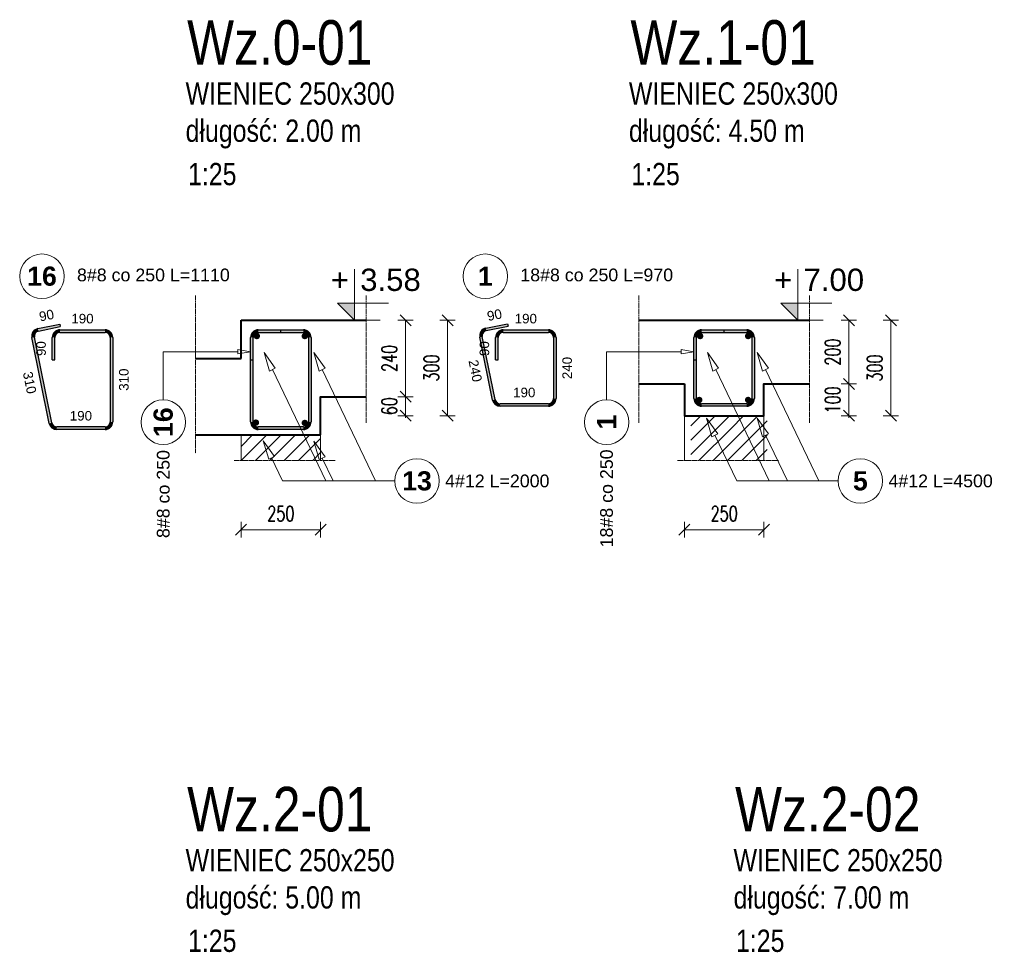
# Model space of a CAD drawing. Extents: x -1474 to 1682781, y -676111 to 75879.
# Tile 5 of 12: x 1666751 to 1669845, y -673008 to -670079. Entities that reach past the tile are written whole.
import ezdxf
from ezdxf.enums import TextEntityAlignment as Align

# ---------------------------------------------------------------- set-up
doc = ezdxf.new("R2010")
doc.units = 0
doc.header["$LTSCALE"] = 10
doc.header["$MEASUREMENT"] = 0
doc.linetypes.add('HIDDEN', pattern=[0.375, 0.25, -0.125])
for name, color, linetype, lineweight in [('P-Linia1', 3, 'Continuous', 40), ('P-Linia3', 6, 'Continuous', 60), ('P-Linia4', 253, 'Continuous', 5), ('P-Przerywana', 13, 'HIDDEN', 9), ('P-Szraf', 251, 'Continuous', 5), ('P-Wymiar', 254, 'Continuous', 9), ('RCAD_deskowanie', 3, 'Continuous', 40)]:
    doc.layers.add(name, color=color, linetype=linetype, lineweight=lineweight)
for name, color, linetype in [('RCAD_kształt pręta', 7, 'Continuous'), ('RCAD_opis kształtu pręta', 7, 'Continuous'), ('RCAD_opis rozkładu', 7, 'Continuous'), ('RCAD_pręt wyrzucony', 130, 'Continuous'), ('RCAD_pręty punktowe', 7, 'Continuous'), ('RCAD_symbole graficzne', 7, 'Continuous')]:
    doc.layers.add(name, color=color, linetype=linetype)
doc.styles.add('ROMANS', font='romans.shx', dxfattribs={"width": 0.7})
doc.styles.add('SIMPLEX', font='arial.ttf', dxfattribs={"width": 0.8})
doc.styles.add('style1', font='arial.ttf')
doc.styles.add('style3', font='arialbd.ttf')
doc.dimstyles.new('A25', dxfattribs={"dimscale": 27, "dimtxt": 1.75, "dimasz": 0.05, "dimexe": 0, "dimexo": 0, "dimgap": 1, "dimtad": 1, "dimdec": 4, "dimrnd": 0.1, "dimdsep": 46, "dimtxsty": 'ROMANS', "dimblk": '[[[[[[[[', "dimcen": 2, "dimdle": 2, "dimse1": 1, "dimse2": 1, "dimclrd": 256, "dimclrt": 1, "dimadec": 0, "dimazin": 0, "dimtfac": 1, "dimtdec": 4, "dimtix": 1, "dimtmove": 2, "dimatfit": 3, "dimldrblk": '[[[[[[[[', "dimfxl": 0, "dimtvp": 0.6, "dimtolj": 1, "dimlwd": -1, "dimarcsym": 0})

# ---------------------------------------------------------------- blocks, each defined once
blk = doc.blocks.new('[[[[[[[[')
at = {"layer": 'P-Wymiar'}
for p, q in [((-12.7, -12.7), (12.7, 12.7)), ((0, 0), (-4.6, 0)), ((0, 18), (0, -18))]:
    blk.add_line(p, q, dxfattribs=at)
blk = doc.blocks.new('*D135')
at = {"layer": 'Defpoints', "color": 0, "transparency": 16777216}
for p in [(1669232.5, -671223.1), (1669356.4, -671223.1), (1669089.6, -671323.1)]:
    blk.add_point(p, dxfattribs=at)
at = {"layer": 'P-Wymiar', "transparency": 16777216}
for p, q in [((1669356.4, -671221.7), (1669356.4, -671220.4)), ((1669356.4, -671323.1), (1669356.4, -671223.1)), ((1669356.4, -671324.4), (1669356.4, -671325.8))]:
    blk.add_line(p, q, dxfattribs=at)
at = {"layer": 'P-Wymiar', "transparency": 16777216, "xscale": 1.35, "yscale": 1.35, "zscale": 1.35}
for p, rotation in [((1669356.4, -671223.1), 270), ((1669356.4, -671323.1), 90)]:
    blk.add_blockref('[[[[[[[[', p, dxfattribs=dict(at, rotation=rotation))
at = {"layer": 'P-Wymiar', "color": 1, "transparency": 16777216, "insert": (1669305.8, -671273.1), "char_height": 47.25, "attachment_point": 5, "rotation": 90, "style": 'ROMANS'}
blk.add_mtext('\\A1;100', dxfattribs=at)
blk = doc.blocks.new('*D136')
at = {"layer": 'Defpoints', "color": 0, "transparency": 16777216}
for p in [(1669232.5, -671023.1), (1669356.4, -671023.1), (1669232.5, -671223.1)]:
    blk.add_point(p, dxfattribs=at)
at = {"layer": 'P-Wymiar', "transparency": 16777216}
blk.add_line((1669356.4, -671221.7), (1669356.4, -671024.4), dxfattribs=at)
at = {"layer": 'P-Wymiar', "transparency": 16777216, "xscale": 1.35, "yscale": 1.35, "zscale": 1.35}
for p, rotation in [((1669356.4, -671023.1), 90), ((1669356.4, -671223.1), 270)]:
    blk.add_blockref('[[[[[[[[', p, dxfattribs=dict(at, rotation=rotation))
at = {"layer": 'P-Wymiar', "color": 1, "transparency": 16777216, "insert": (1669305.8, -671123.1), "char_height": 47.25, "attachment_point": 5, "rotation": 90, "style": 'ROMANS'}
blk.add_mtext('\\A1;200', dxfattribs=at)
blk = doc.blocks.new('*D137')
at = {"layer": 'Defpoints', "color": 0, "transparency": 16777216}
for p in [(1669232.5, -671023.1), (1669488.4, -671023.1), (1669089.6, -671323.1)]:
    blk.add_point(p, dxfattribs=at)
at = {"layer": 'P-Wymiar', "transparency": 16777216}
blk.add_line((1669488.4, -671321.7), (1669488.4, -671024.4), dxfattribs=at)
at = {"layer": 'P-Wymiar', "transparency": 16777216, "xscale": 1.35, "yscale": 1.35, "zscale": 1.35}
for p, rotation in [((1669488.4, -671023.1), 90), ((1669488.4, -671323.1), 270)]:
    blk.add_blockref('[[[[[[[[', p, dxfattribs=dict(at, rotation=rotation))
at = {"layer": 'P-Wymiar', "color": 1, "transparency": 16777216, "insert": (1669437.7, -671173.1), "char_height": 47.25, "attachment_point": 5, "rotation": 90, "style": 'ROMANS'}
blk.add_mtext('\\A1;300', dxfattribs=at)
blk = doc.blocks.new('*D138')
at = {"layer": 'Defpoints', "color": 0, "transparency": 16777216}
for p in [(1668839.6, -671393.5), (1669089.6, -671393.5), (1669089.6, -671680.9)]:
    blk.add_point(p, dxfattribs=at)
at = {"layer": 'P-Wymiar', "transparency": 16777216}
blk.add_line((1668840.9, -671680.9), (1669088.2, -671680.9), dxfattribs=at)
at = {"layer": 'P-Wymiar', "transparency": 16777216, "xscale": 1.35, "yscale": 1.35, "zscale": 1.35, "rotation": 180}
blk.add_blockref('[[[[[[[[', (1668839.6, -671680.9), dxfattribs=at)
at = {"layer": 'P-Wymiar', "transparency": 16777216, "xscale": 1.35, "yscale": 1.35, "zscale": 1.35}
blk.add_blockref('[[[[[[[[', (1669089.6, -671680.9), dxfattribs=at)
at = {"layer": 'P-Wymiar', "color": 1, "transparency": 16777216, "insert": (1668964.6, -671630.3), "char_height": 47.25, "attachment_point": 5, "style": 'ROMANS'}
blk.add_mtext('\\A1;250', dxfattribs=at)
blk = doc.blocks.new('*D163')
at = {"layer": 'Defpoints', "color": 0, "transparency": 16777216}
for p in [(1667839.8, -671263.1), (1667963.7, -671263.1), (1667696.8, -671323.1)]:
    blk.add_point(p, dxfattribs=at)
at = {"layer": 'P-Wymiar', "transparency": 16777216}
for p, q in [((1667963.7, -671261.7), (1667963.7, -671260.4)), ((1667963.7, -671323.1), (1667963.7, -671263.1)), ((1667963.7, -671324.4), (1667963.7, -671325.8))]:
    blk.add_line(p, q, dxfattribs=at)
at = {"layer": 'P-Wymiar', "transparency": 16777216, "xscale": 1.35, "yscale": 1.35, "zscale": 1.35}
for p, rotation in [((1667963.7, -671263.1), 270), ((1667963.7, -671323.1), 90)]:
    blk.add_blockref('[[[[[[[[', p, dxfattribs=dict(at, rotation=rotation))
at = {"layer": 'P-Wymiar', "color": 1, "transparency": 16777216, "insert": (1667913, -671293.1), "char_height": 47.25, "attachment_point": 5, "rotation": 90, "style": 'ROMANS'}
blk.add_mtext('\\A1;60', dxfattribs=at)
blk = doc.blocks.new('*D164')
at = {"layer": 'Defpoints', "color": 0, "transparency": 16777216}
for p in [(1667839.8, -671023.1), (1667963.7, -671023.1), (1667839.8, -671263.1)]:
    blk.add_point(p, dxfattribs=at)
at = {"layer": 'P-Wymiar', "transparency": 16777216}
blk.add_line((1667963.7, -671261.7), (1667963.7, -671024.4), dxfattribs=at)
at = {"layer": 'P-Wymiar', "transparency": 16777216, "xscale": 1.35, "yscale": 1.35, "zscale": 1.35}
for p, rotation in [((1667963.7, -671023.1), 90), ((1667963.7, -671263.1), 270)]:
    blk.add_blockref('[[[[[[[[', p, dxfattribs=dict(at, rotation=rotation))
at = {"layer": 'P-Wymiar', "color": 1, "transparency": 16777216, "insert": (1667913, -671143.1), "char_height": 47.25, "attachment_point": 5, "rotation": 90, "style": 'ROMANS'}
blk.add_mtext('\\A1;240', dxfattribs=at)
blk = doc.blocks.new('*D165')
at = {"layer": 'Defpoints', "color": 0, "transparency": 16777216}
for p in [(1667839.8, -671023.1), (1668095.6, -671023.1), (1667696.8, -671323.1)]:
    blk.add_point(p, dxfattribs=at)
at = {"layer": 'P-Wymiar', "transparency": 16777216}
blk.add_line((1668095.6, -671321.7), (1668095.6, -671024.4), dxfattribs=at)
at = {"layer": 'P-Wymiar', "transparency": 16777216, "xscale": 1.35, "yscale": 1.35, "zscale": 1.35}
for p, rotation in [((1668095.6, -671023.1), 90), ((1668095.6, -671323.1), 270)]:
    blk.add_blockref('[[[[[[[[', p, dxfattribs=dict(at, rotation=rotation))
at = {"layer": 'P-Wymiar', "color": 1, "transparency": 16777216, "insert": (1668045, -671173.1), "char_height": 47.25, "attachment_point": 5, "rotation": 90, "style": 'ROMANS'}
blk.add_mtext('\\A1;300', dxfattribs=at)
blk = doc.blocks.new('*D166')
at = {"layer": 'Defpoints', "color": 0, "transparency": 16777216}
for p in [(1667446.8, -671393.5), (1667696.8, -671393.5), (1667696.8, -671680.9)]:
    blk.add_point(p, dxfattribs=at)
at = {"layer": 'P-Wymiar', "transparency": 16777216}
blk.add_line((1667448.2, -671680.9), (1667695.5, -671680.9), dxfattribs=at)
at = {"layer": 'P-Wymiar', "transparency": 16777216, "xscale": 1.35, "yscale": 1.35, "zscale": 1.35, "rotation": 180}
blk.add_blockref('[[[[[[[[', (1667446.8, -671680.9), dxfattribs=at)
at = {"layer": 'P-Wymiar', "transparency": 16777216, "xscale": 1.35, "yscale": 1.35, "zscale": 1.35}
blk.add_blockref('[[[[[[[[', (1667696.8, -671680.9), dxfattribs=at)
at = {"layer": 'P-Wymiar', "color": 1, "transparency": 16777216, "insert": (1667571.8, -671630.3), "char_height": 47.25, "attachment_point": 5, "style": 'ROMANS'}
blk.add_mtext('\\A1;250', dxfattribs=at)

msp = doc.modelspace()

# ---------------------------------------------------------------- hatches: boundary and pattern name
at = {"layer": 'P-Szraf'}
h = msp.add_hatch(dxfattribs=at)
h.set_pattern_fill('ANSI31', color=256, scale=10)
h.set_pattern_definition([(45, (-2383.9, -22863.174), (-22.4506403, 22.4506403), [])])
h.paths.add_polyline_path([(1669099.56458, -671323.09178), (1668942.84733, -671323.09178), (1668985.46729, -671363.85865), (1669090.58811, -671463.82896), (1669099.56458, -671463.82896)])
h.paths.add_polyline_path([(1668859.56458, -671323.09178), (1668859.56458, -671463.82896), (1669090.58811, -671463.82896), (1668985.46729, -671363.85865), (1668942.42659, -671323.09178)])
h = msp.add_hatch(dxfattribs=at)
h.set_pattern_fill('ANSI31', color=256, scale=10)
h.set_pattern_definition([(45, (-3776.658, -22863.174), (-22.4506403, 22.4506403), [])])
h.paths.add_polyline_path([(1667696.80656, -671383.09178), (1667550.08931, -671383.09178), (1667592.70927, -671363.85865), (1667697.83009, -671463.82896), (1667696.80656, -671463.82896)], flags=17)
h.paths.add_polyline_path([(1667446.80656, -671383.09178), (1667446.80656, -671463.82896), (1667697.83009, -671463.82896), (1667592.70927, -671363.85865), (1667549.66856, -671383.09178)])
at = {"layer": 'RCAD_kształt pręta'}
h = msp.add_hatch(color=4, dxfattribs=at)
edge = h.paths.add_edge_path(flags=0)
edge.add_line((1667500.80656, -671053.09178), (1667500.80656, -671061.09178))
edge.add_arc((1667500.80656, -671077.09178), 16, 90, 180)
edge.add_line((1667484.80656, -671077.09178), (1667476.80656, -671077.09178))
edge.add_arc((1667500.80656, -671077.09178), 24, 450, 540, ccw=False)
h = msp.add_hatch(color=4, dxfattribs=at)
edge = h.paths.add_edge_path(flags=0)
edge.add_line((1667500.80656, -671053.09178), (1667500.80656, -671061.09178))
edge.add_arc((1667500.80656, -671077.09178), 16, 90, 180)
edge.add_line((1667484.80656, -671077.09178), (1667476.80656, -671077.09178))
edge.add_arc((1667500.80656, -671077.09178), 24, 450, 540, ccw=False)
for points in [[(1667500.80656, -671061.09178), (1667500.80656, -671053.09178), (1667642.80656, -671053.09178), (1667642.80656, -671061.09178)], [(1667500.80656, -671061.09178), (1667500.80656, -671053.09178), (1667570.80656, -671053.09178), (1667570.80656, -671061.09178)], [(1668893.56458, -671061.09178), (1668893.56458, -671053.09178), (1669035.56458, -671053.09178), (1669035.56458, -671061.09178)], [(1668893.56458, -671061.09178), (1668893.56458, -671053.09178), (1668963.56458, -671053.09178), (1668963.56458, -671061.09178)], [(1667484.80656, -671147.09178), (1667476.80656, -671147.09178), (1667476.80656, -671077.09178), (1667484.80656, -671077.09178)], [(1667484.80656, -671342.22046), (1667476.80656, -671342.22046), (1667476.80656, -671077.09178), (1667484.80656, -671077.09178)], [(1667658.80656, -671077.09178), (1667666.80656, -671077.09178), (1667666.80656, -671342.22046), (1667658.80656, -671342.22046)], [(1668877.56458, -671147.09178), (1668869.56458, -671147.09178), (1668869.56458, -671077.09178), (1668877.56458, -671077.09178)], [(1668877.56458, -671269.09178), (1668869.56458, -671269.09178), (1668869.56458, -671077.09178), (1668877.56458, -671077.09178)], [(1669051.56458, -671077.09178), (1669059.56458, -671077.09178), (1669059.56458, -671269.09178), (1669051.56458, -671269.09178)], [(1669035.56458, -671285.09178), (1669035.56458, -671293.09178), (1668893.56458, -671293.09178), (1668893.56458, -671285.09178)], [(1667642.80656, -671358.22046), (1667642.80656, -671366.22046), (1667500.80656, -671366.22046), (1667500.80656, -671358.22046)]]:
    msp.add_hatch(color=4, dxfattribs=at).paths.add_polyline_path(points, flags=0)
h = msp.add_hatch(color=4, dxfattribs=at)
edge = h.paths.add_edge_path(flags=0)
edge.add_line((1667666.80656, -671077.09178), (1667658.80656, -671077.09178))
edge.add_arc((1667642.80656, -671077.09178), 16, 0, 90)
edge.add_line((1667642.80656, -671061.09178), (1667642.80656, -671053.09178))
edge.add_arc((1667642.80656, -671077.09178), 24, 360, 450, ccw=False)
h = msp.add_hatch(color=4, dxfattribs=at)
edge = h.paths.add_edge_path(flags=0)
edge.add_line((1668893.56458, -671053.09178), (1668893.56458, -671061.09178))
edge.add_arc((1668893.56458, -671077.09178), 16, 90, 180)
edge.add_line((1668877.56458, -671077.09178), (1668869.56458, -671077.09178))
edge.add_arc((1668893.56458, -671077.09178), 24, 450, 540, ccw=False)
h = msp.add_hatch(color=4, dxfattribs=at)
edge = h.paths.add_edge_path(flags=0)
edge.add_line((1668893.56458, -671053.09178), (1668893.56458, -671061.09178))
edge.add_arc((1668893.56458, -671077.09178), 16, 90, 180)
edge.add_line((1668877.56458, -671077.09178), (1668869.56458, -671077.09178))
edge.add_arc((1668893.56458, -671077.09178), 24, 450, 540, ccw=False)
h = msp.add_hatch(color=4, dxfattribs=at)
edge = h.paths.add_edge_path(flags=0)
edge.add_line((1669059.56458, -671077.09178), (1669051.56458, -671077.09178))
edge.add_arc((1669035.56458, -671077.09178), 16, 0, 90)
edge.add_line((1669035.56458, -671061.09178), (1669035.56458, -671053.09178))
edge.add_arc((1669035.56458, -671077.09178), 24, 360, 450, ccw=False)
h = msp.add_hatch(color=4, dxfattribs=at)
edge = h.paths.add_edge_path(flags=0)
edge.add_line((1668869.56458, -671269.09178), (1668877.56458, -671269.09178))
edge.add_arc((1668893.56458, -671269.09178), 16, -180, -90)
edge.add_line((1668893.56458, -671285.09178), (1668893.56458, -671293.09178))
edge.add_arc((1668893.56458, -671269.09178), 24, 180, 270, ccw=False)
h = msp.add_hatch(color=4, dxfattribs=at)
edge = h.paths.add_edge_path(flags=0)
edge.add_line((1669035.56458, -671293.09178), (1669035.56458, -671285.09178))
edge.add_arc((1669035.56458, -671269.09178), 16, -90, 0)
edge.add_line((1669051.56458, -671269.09178), (1669059.56458, -671269.09178))
edge.add_arc((1669035.56458, -671269.09178), 24, 270, 360, ccw=False)
h = msp.add_hatch(color=4, dxfattribs=at)
edge = h.paths.add_edge_path(flags=0)
edge.add_line((1667476.80656, -671342.22046), (1667484.80656, -671342.22046))
edge.add_arc((1667500.80656, -671342.22046), 16, 180, 270)
edge.add_line((1667500.80656, -671358.22046), (1667500.80656, -671366.22046))
edge.add_arc((1667500.80656, -671342.22046), 24, 540, 630, ccw=False)
h = msp.add_hatch(color=4, dxfattribs=at)
edge = h.paths.add_edge_path(flags=0)
edge.add_line((1667642.80656, -671366.22046), (1667642.80656, -671358.22046))
edge.add_arc((1667642.80656, -671342.22046), 16, -90, 0)
edge.add_line((1667658.80656, -671342.22046), (1667666.80656, -671342.22046))
edge.add_arc((1667642.80656, -671342.22046), 24, 270, 360, ccw=False)
at = {"layer": 'RCAD_pręt wyrzucony'}
h = msp.add_hatch(color=4, dxfattribs=at)
edge = h.paths.add_edge_path(flags=0)
edge.add_line((1666808.36997, -671049.20336), (1666809.95933, -671057.04389))
edge.add_arc((1666813.13804, -671072.72496), 16, 101.45915591, 191.4591559)
edge.add_line((1666797.45697, -671075.90367), (1666789.61644, -671077.49302))
edge.add_arc((1666813.13804, -671072.72496), 24, 461.4591559, 551.4591559, ccw=False)
for points in [[(1666809.95933, -671057.04389), (1666808.36997, -671049.20336), (1666876.97463, -671035.29651), (1666878.56399, -671043.13704)], [(1666877.61552, -671061.09178), (1666877.61552, -671053.09178), (1667019.61552, -671053.09178), (1667019.61552, -671061.09178)], [(1668217.24578, -671055.58619), (1668215.65642, -671047.74566), (1668284.26108, -671033.8388), (1668285.85044, -671041.67934)], [(1668270.37355, -671061.09178), (1668270.37355, -671053.09178), (1668412.37355, -671053.09178), (1668412.37355, -671061.09178)], [(1666852.08641, -671345.39917), (1666844.24588, -671346.98852), (1666789.61644, -671077.49302), (1666797.45697, -671075.90367)], [(1666861.61552, -671147.09178), (1666853.61552, -671147.09178), (1666853.61552, -671077.09178), (1666861.61552, -671077.09178)], [(1667035.61552, -671077.09178), (1667043.61552, -671077.09178), (1667043.61552, -671342.22046), (1667035.61552, -671342.22046)], [(1668244.84444, -671272.27049), (1668237.0039, -671273.85984), (1668196.90289, -671076.03532), (1668204.74342, -671074.44596)], [(1668254.37355, -671147.09178), (1668246.37355, -671147.09178), (1668246.37355, -671077.09178), (1668254.37355, -671077.09178)], [(1668428.37355, -671077.09178), (1668436.37355, -671077.09178), (1668436.37355, -671269.09178), (1668428.37355, -671269.09178)], [(1668412.37355, -671285.09178), (1668412.37355, -671293.09178), (1668260.5255, -671293.09178), (1668260.5255, -671285.09178)], [(1667019.61552, -671358.22046), (1667019.61552, -671366.22046), (1666867.76748, -671366.22046), (1666867.76748, -671358.22046)]]:
    msp.add_hatch(color=4, dxfattribs=at).paths.add_polyline_path(points, flags=0)
h = msp.add_hatch(color=4, dxfattribs=at)
edge = h.paths.add_edge_path(flags=0)
edge.add_line((1666877.61552, -671053.09178), (1666877.61552, -671061.09178))
edge.add_arc((1666877.61552, -671077.09178), 16, 90, 180)
edge.add_line((1666861.61552, -671077.09178), (1666853.61552, -671077.09178))
edge.add_arc((1666877.61552, -671077.09178), 24, 450, 540, ccw=False)
h = msp.add_hatch(color=4, dxfattribs=at)
edge = h.paths.add_edge_path(flags=0)
edge.add_line((1667043.61552, -671077.09178), (1667035.61552, -671077.09178))
edge.add_arc((1667019.61552, -671077.09178), 16, 0, 90)
edge.add_line((1667019.61552, -671061.09178), (1667019.61552, -671053.09178))
edge.add_arc((1667019.61552, -671077.09178), 24, 360, 450, ccw=False)
h = msp.add_hatch(color=4, dxfattribs=at)
edge = h.paths.add_edge_path(flags=0)
edge.add_line((1668215.65642, -671047.74566), (1668217.24578, -671055.58619))
edge.add_arc((1668220.42449, -671071.26725), 16, -258.5408441, -168.5408441)
edge.add_line((1668204.74342, -671074.44596), (1668196.90289, -671076.03532))
edge.add_arc((1668220.42449, -671071.26725), 24, 101.4591559, 191.4591559, ccw=False)
h = msp.add_hatch(color=4, dxfattribs=at)
edge = h.paths.add_edge_path(flags=0)
edge.add_line((1668270.37355, -671053.09178), (1668270.37355, -671061.09178))
edge.add_arc((1668270.37355, -671077.09178), 16, 90, 180)
edge.add_line((1668254.37355, -671077.09178), (1668246.37355, -671077.09178))
edge.add_arc((1668270.37355, -671077.09178), 24, 450, 540, ccw=False)
h = msp.add_hatch(color=4, dxfattribs=at)
edge = h.paths.add_edge_path(flags=0)
edge.add_line((1668436.37355, -671077.09178), (1668428.37355, -671077.09178))
edge.add_arc((1668412.37355, -671077.09178), 16, 0, 90)
edge.add_line((1668412.37355, -671061.09178), (1668412.37355, -671053.09178))
edge.add_arc((1668412.37355, -671077.09178), 24, 360, 450, ccw=False)
h = msp.add_hatch(color=4, dxfattribs=at)
edge = h.paths.add_edge_path(flags=0)
edge.add_line((1668237.0039, -671273.85984), (1668244.84444, -671272.27049))
edge.add_arc((1668260.5255, -671269.09178), 16, -168.5408441, -90)
edge.add_line((1668260.5255, -671285.09178), (1668260.5255, -671293.09178))
edge.add_arc((1668260.5255, -671269.09178), 24, 191.4591559, 270, ccw=False)
h = msp.add_hatch(color=4, dxfattribs=at)
edge = h.paths.add_edge_path(flags=0)
edge.add_line((1668412.37355, -671293.09178), (1668412.37355, -671285.09178))
edge.add_arc((1668412.37355, -671269.09178), 16, -90, 0)
edge.add_line((1668428.37355, -671269.09178), (1668436.37355, -671269.09178))
edge.add_arc((1668412.37355, -671269.09178), 24, 270, 360, ccw=False)
h = msp.add_hatch(color=4, dxfattribs=at)
edge = h.paths.add_edge_path(flags=0)
edge.add_line((1666844.24588, -671346.98852), (1666852.08641, -671345.39917))
edge.add_arc((1666867.76748, -671342.22046), 16, -168.5408441, -90)
edge.add_line((1666867.76748, -671358.22046), (1666867.76748, -671366.22046))
edge.add_arc((1666867.76748, -671342.22046), 24, 191.4591559, 270, ccw=False)
h = msp.add_hatch(color=4, dxfattribs=at)
edge = h.paths.add_edge_path(flags=0)
edge.add_line((1667019.61552, -671366.22046), (1667019.61552, -671358.22046))
edge.add_arc((1667019.61552, -671342.22046), 16, -90, 0)
edge.add_line((1667035.61552, -671342.22046), (1667043.61552, -671342.22046))
edge.add_arc((1667019.61552, -671342.22046), 24, 270, 360, ccw=False)
at = {"layer": 'RCAD_pręty punktowe'}
h = msp.add_hatch(color=1, dxfattribs=at)
edge = h.paths.add_edge_path(flags=0)
edge.add_arc((1667496.39471, -671072.84914), 10, 0, 360)
h = msp.add_hatch(color=1, dxfattribs=at)
edge = h.paths.add_edge_path(flags=0)
edge.add_arc((1667647.0492, -671072.84914), 10, 0, 360)
h = msp.add_hatch(color=1, dxfattribs=at)
edge = h.paths.add_edge_path(flags=0)
edge.add_arc((1668889.15274, -671072.84914), 10, 0, 360, ccw=False)
h = msp.add_hatch(color=1, dxfattribs=at)
edge = h.paths.add_edge_path(flags=0)
edge.add_arc((1669039.80722, -671072.84914), 10, 0, 360, ccw=False)
h = msp.add_hatch(color=1, dxfattribs=at)
edge = h.paths.add_edge_path(flags=0)
edge.add_arc((1668886.33939, -671273.33442), 10, 0, 360, ccw=False)
h = msp.add_hatch(color=1, dxfattribs=at)
edge = h.paths.add_edge_path(flags=0)
edge.add_arc((1669039.80722, -671273.33442), 10, 0, 360, ccw=False)
h = msp.add_hatch(color=1, dxfattribs=at)
edge = h.paths.add_edge_path(flags=0)
edge.add_arc((1667493.58137, -671344.48225), 10, 0, 360)
h = msp.add_hatch(color=1, dxfattribs=at)
edge = h.paths.add_edge_path(flags=0)
edge.add_arc((1667647.0492, -671345.44875), 10, 0, 360)
at = {"layer": 'RCAD_symbole graficzne'}
for points in [[(1667749.97714, -670969.75844), (1667803.31048, -671023.09178), (1667803.31048, -670969.75844)], [(1669142.73517, -670969.75844), (1669196.0685, -671023.09178), (1669196.0685, -670969.75844)]]:
    msp.add_hatch(color=1, dxfattribs=at).paths.add_polyline_path(points, flags=0)

# ---------------------------------------------------------------- linework, layer by layer
at = {"layer": 'P-Linia1'}
for points in [[(1667446.80656, -671023.09178), (1667696.80656, -671023.09178)], [(1668696.62019, -671023.09178), (1669089.56458, -671023.09178)]]:
    msp.add_lwpolyline(points, dxfattribs=at)
at = {"layer": 'P-Linia4'}
for points in [[(1667446.80656, -671023.09178), (1667446.80656, -671023.09178)], [(1668839.56458, -671023.09178), (1668839.56458, -671023.09178)], [(1667696.80656, -671323.09178), (1667696.80656, -671463.82896)], [(1668839.56458, -671323.09178), (1668839.56458, -671463.82896)], [(1668839.56458, -671323.09178), (1669089.56458, -671323.09178)], [(1669089.56458, -671323.09178), (1669089.56458, -671463.82896)], [(1667446.80656, -671383.09178), (1667446.80656, -671463.82896)], [(1667446.80656, -671383.09178), (1667696.80656, -671383.09178)]]:
    msp.add_lwpolyline(points, dxfattribs=at)
at = {"layer": 'P-Przerywana'}
for points in [[(1667303.86216, -670945.51106), (1667303.86216, -671440.52272)], [(1667839.75095, -670945.51106), (1667839.75095, -671346.21473)], [(1668696.62019, -670945.51106), (1668696.62019, -671346.21473)], [(1669232.50897, -670945.51106), (1669232.50897, -671346.21473)], [(1667424.80856, -671463.82896), (1667742.38963, -671463.82896)], [(1668817.56659, -671463.82896), (1669135.14766, -671463.82896)]]:
    msp.add_lwpolyline(points, dxfattribs=at)
at = {"layer": 'RCAD_deskowanie'}
for points in [[(1667446.80656, -671143.09178), (1667446.80656, -671023.09178)], [(1667696.80656, -671023.09178), (1667839.75095, -671023.09178)], [(1669089.56458, -671023.09178), (1669232.50897, -671023.09178)], [(1667303.86216, -671143.09178), (1667446.80656, -671143.09178)], [(1668696.62019, -671223.09178), (1668839.56458, -671223.09178)], [(1668839.56458, -671223.09178), (1668839.56458, -671323.09178), (1669089.56458, -671323.09178), (1669089.56458, -671223.09178), (1669232.50897, -671223.09178)], [(1667696.80656, -671383.09178), (1667696.80656, -671323.09178), (1667696.80656, -671323.09178), (1667696.80656, -671263.09178), (1667839.75095, -671263.09178)], [(1667303.86216, -671383.09178), (1667696.80656, -671383.09178)]]:
    msp.add_lwpolyline(points, dxfattribs=at)
at = {"layer": 'RCAD_kształt pręta', "color": 4}
for p, q in [((1667500.80656, -671053.09178), (1667642.80656, -671053.09178)), ((1667500.80656, -671053.09178), (1667570.80656, -671053.09178)), ((1667570.80656, -671053.09178), (1667570.80656, -671061.09178)), ((1668893.56458, -671053.09178), (1669035.56458, -671053.09178)), ((1668893.56458, -671053.09178), (1668963.56458, -671053.09178)), ((1668963.56458, -671053.09178), (1668963.56458, -671061.09178)), ((1667476.80656, -671147.09178), (1667476.80656, -671077.09178)), ((1667476.80656, -671342.22046), (1667476.80656, -671077.09178)), ((1667484.80656, -671147.09178), (1667484.80656, -671077.09178)), ((1667484.80656, -671342.22046), (1667484.80656, -671077.09178)), ((1667500.80656, -671061.09178), (1667642.80656, -671061.09178)), ((1667500.80656, -671061.09178), (1667570.80656, -671061.09178)), ((1667658.80656, -671077.09178), (1667658.80656, -671342.22046)), ((1667666.80656, -671077.09178), (1667666.80656, -671342.22046)), ((1668869.56458, -671147.09178), (1668869.56458, -671077.09178)), ((1668869.56458, -671269.09178), (1668869.56458, -671077.09178)), ((1668877.56458, -671147.09178), (1668877.56458, -671077.09178)), ((1668877.56458, -671269.09178), (1668877.56458, -671077.09178)), ((1668893.56458, -671061.09178), (1669035.56458, -671061.09178)), ((1668893.56458, -671061.09178), (1668963.56458, -671061.09178)), ((1669051.56458, -671077.09178), (1669051.56458, -671269.09178)), ((1669059.56458, -671077.09178), (1669059.56458, -671269.09178)), ((1667476.80656, -671147.09178), (1667484.80656, -671147.09178)), ((1668869.56458, -671147.09178), (1668877.56458, -671147.09178)), ((1669035.56458, -671285.09178), (1668893.56458, -671285.09178)), ((1669035.56458, -671293.09178), (1668893.56458, -671293.09178)), ((1667642.80656, -671358.22046), (1667500.80656, -671358.22046)), ((1667642.80656, -671366.22046), (1667500.80656, -671366.22046))]:
    msp.add_line(p, q, dxfattribs=at)
for centre, radius, start, end in [((1667500.80656, -671077.09178), 24, 90, 180), ((1667500.80656, -671077.09178), 24, 90, 180), ((1667642.80656, -671077.09178), 24, 360, 90), ((1668893.56458, -671077.09178), 24, 90, 180), ((1668893.56458, -671077.09178), 24, 90, 180), ((1669035.56458, -671077.09178), 24, 0, 90), ((1667500.80656, -671077.09178), 16, 90, 180), ((1667500.80656, -671077.09178), 16, 90, 180), ((1667642.80656, -671077.09178), 16, 360, 90), ((1668893.56458, -671077.09178), 16, 90, 180), ((1668893.56458, -671077.09178), 16, 90, 180), ((1669035.56458, -671077.09178), 16, 0, 90), ((1668893.56458, -671269.09178), 24, 180, 270), ((1668893.56458, -671269.09178), 16, 180, 270), ((1669035.56458, -671269.09178), 16, 270, 0), ((1669035.56458, -671269.09178), 24, 270, 0), ((1667500.80656, -671342.22046), 24, 180, 270), ((1667500.80656, -671342.22046), 16, 180, 270), ((1667642.80656, -671342.22046), 16, 270, 0), ((1667642.80656, -671342.22046), 24, 270, 0)]:
    msp.add_arc(centre, radius, start, end, dxfattribs=at)
at = {"layer": 'RCAD_opis kształtu pręta', "color": 8, "lineweight": 0}
for p, q in [((1667436.80656, -671115.17665), (1667476.80656, -671121.84331)), ((1667436.80656, -671115.17665), (1667436.80656, -671128.50998)), ((1668829.56458, -671115.17665), (1668869.56458, -671121.84331)), ((1668829.56458, -671115.17665), (1668829.56458, -671128.50998)), ((1667202.51066, -671121.84331), (1667436.80656, -671121.84331)), ((1667202.51066, -671121.84331), (1667202.51066, -671273.15725)), ((1667476.80656, -671121.84331), (1667436.80656, -671128.50998)), ((1668595.26868, -671121.84331), (1668829.56458, -671121.84331)), ((1668595.26868, -671121.84331), (1668595.26868, -671273.15725)), ((1668869.56458, -671121.84331), (1668829.56458, -671128.50998))]:
    msp.add_line(p, q, dxfattribs=at)
for centre in [(1667202.51066, -671343.15725), (1668595.26868, -671343.15725)]:
    msp.add_circle(centre, 70, dxfattribs=at)
at = {"layer": 'RCAD_opis rozkładu', "color": 8, "lineweight": 0}
for p, q in [((1667536.35866, -671182.57653), (1667519.4724, -671124.13978)), ((1667519.4724, -671124.13978), (1667554.39835, -671173.94116)), ((1667692.67, -671182.57653), (1667675.78373, -671124.13978)), ((1667675.78373, -671124.13978), (1667710.70969, -671173.94116)), ((1668929.11669, -671182.57653), (1668912.23042, -671124.13978)), ((1668912.23042, -671124.13978), (1668947.15638, -671173.94116)), ((1669085.42802, -671182.57653), (1669068.54176, -671124.13978)), ((1669068.54176, -671124.13978), (1669103.46771, -671173.94116)), ((1667536.35866, -671182.57653), (1667554.39835, -671173.94116)), ((1667712.75655, -671527.91934), (1667545.37851, -671178.25884)), ((1667692.67, -671182.57653), (1667710.70969, -671173.94116)), ((1667869.06788, -671527.91934), (1667701.68984, -671178.25884)), ((1668929.11669, -671182.57653), (1668947.15638, -671173.94116)), ((1669105.51457, -671527.91934), (1668938.13653, -671178.25884)), ((1669085.42802, -671182.57653), (1669103.46771, -671173.94116)), ((1669261.82591, -671527.91934), (1669094.44787, -671178.25884)), ((1668926.30334, -671388.71866), (1668909.41707, -671330.28191)), ((1668909.41707, -671330.28191), (1668944.34303, -671380.08329)), ((1669085.42802, -671388.71866), (1669068.54176, -671330.28191)), ((1669068.54176, -671330.28191), (1669103.46771, -671380.08329)), ((1668926.30334, -671388.71866), (1668944.34303, -671380.08329)), ((1669004.0236, -671527.91934), (1668935.32318, -671384.40098)), ((1669085.42802, -671388.71866), (1669103.46771, -671380.08329)), ((1669163.14829, -671527.91934), (1669094.44787, -671384.40098)), ((1667533.54532, -671459.86649), (1667516.65905, -671401.42974)), ((1667516.65905, -671401.42974), (1667551.58501, -671451.23112)), ((1667692.67, -671460.833), (1667675.78373, -671402.39625)), ((1667675.78373, -671402.39625), (1667710.70969, -671452.19763)), ((1667533.54532, -671459.86649), (1667551.58501, -671451.23112)), ((1667577.20802, -671527.91934), (1667542.56516, -671455.54881)), ((1667692.67, -671460.833), (1667710.70969, -671452.19763)), ((1667735.87005, -671527.91934), (1667701.68984, -671456.51531)), ((1667577.20802, -671527.91934), (1667869.06788, -671527.91934)), ((1667869.06788, -671527.91934), (1667929.53658, -671527.91934)), ((1667929.53658, -671527.91934), (1667929.53658, -671527.91934)), ((1669004.0236, -671527.91934), (1669261.82591, -671527.91934)), ((1669261.82591, -671527.91934), (1669322.29461, -671527.91934)), ((1669322.29461, -671527.91934), (1669322.29461, -671527.91934))]:
    msp.add_line(p, q, dxfattribs=at)
for centre in [(1667999.53658, -671527.91934), (1669392.29461, -671527.91934)]:
    msp.add_circle(centre, 70, dxfattribs=at)
at = {"layer": 'RCAD_pręt wyrzucony', "color": 4}
for p, q in [((1666808.36997, -671049.20336), (1666876.97463, -671035.29651)), ((1666809.95933, -671057.04389), (1666878.56399, -671043.13704)), ((1666876.97463, -671035.29651), (1666878.56399, -671043.13704)), ((1666877.61552, -671053.09178), (1667019.61552, -671053.09178)), ((1668215.65642, -671047.74566), (1668284.26108, -671033.8388)), ((1668217.24578, -671055.58619), (1668285.85044, -671041.67934)), ((1668270.37355, -671053.09178), (1668412.37355, -671053.09178)), ((1668284.26108, -671033.8388), (1668285.85044, -671041.67934)), ((1666844.24588, -671346.98852), (1666789.61644, -671077.49302)), ((1666852.08641, -671345.39917), (1666797.45697, -671075.90367)), ((1666853.61552, -671147.09178), (1666853.61552, -671077.09178)), ((1666861.61552, -671147.09178), (1666861.61552, -671077.09178)), ((1666877.61552, -671061.09178), (1667019.61552, -671061.09178)), ((1667035.61552, -671077.09178), (1667035.61552, -671342.22046)), ((1667043.61552, -671077.09178), (1667043.61552, -671342.22046)), ((1668237.0039, -671273.85984), (1668196.90289, -671076.03532)), ((1668244.84444, -671272.27049), (1668204.74342, -671074.44596)), ((1668246.37355, -671147.09178), (1668246.37355, -671077.09178)), ((1668254.37355, -671147.09178), (1668254.37355, -671077.09178)), ((1668270.37355, -671061.09178), (1668412.37355, -671061.09178)), ((1668428.37355, -671077.09178), (1668428.37355, -671269.09178)), ((1668436.37355, -671077.09178), (1668436.37355, -671269.09178)), ((1666853.61552, -671147.09178), (1666861.61552, -671147.09178)), ((1668246.37355, -671147.09178), (1668254.37355, -671147.09178)), ((1668412.37355, -671285.09178), (1668260.5255, -671285.09178)), ((1668412.37355, -671293.09178), (1668260.5255, -671293.09178)), ((1667019.61552, -671358.22046), (1666867.76748, -671358.22046)), ((1667019.61552, -671366.22046), (1666867.76748, -671366.22046))]:
    msp.add_line(p, q, dxfattribs=at)
at = {"layer": 'RCAD_pręt wyrzucony', "color": 8, "lineweight": 0}
for centre in [(1666821.35139, -670884.92577), (1668214.10941, -670884.92577)]:
    msp.add_circle(centre, 70, dxfattribs=at)
at = {"layer": 'RCAD_pręt wyrzucony', "color": 4}
for centre, radius, start, end in [((1666813.13804, -671072.72496), 24, 101.4591559, 191.4591559), ((1666877.61552, -671077.09178), 24, 90, 180), ((1667019.61552, -671077.09178), 24, 360, 90), ((1668220.42449, -671071.26725), 24, 101.4591559, 191.4591559), ((1668220.42449, -671071.26725), 16, 101.4591559, 191.4591559), ((1668270.37355, -671077.09178), 24, 90, 180), ((1668412.37355, -671077.09178), 24, 0, 90), ((1666813.13804, -671072.72496), 16, 101.45915591, 191.4591559), ((1666877.61552, -671077.09178), 16, 90, 180), ((1667019.61552, -671077.09178), 16, 360, 90), ((1668270.37355, -671077.09178), 16, 90, 180), ((1668412.37355, -671077.09178), 16, 0, 90), ((1668260.5255, -671269.09178), 16, 191.4591559, 270), ((1668412.37355, -671269.09178), 16, 270, 0), ((1668412.37355, -671269.09178), 24, 270, 0), ((1668260.5255, -671269.09178), 24, 191.4591559, 270), ((1666867.76748, -671342.22046), 24, 191.4591559, 270), ((1666867.76748, -671342.22046), 16, 191.4591559, 270), ((1667019.61552, -671342.22046), 16, 270, 360), ((1667019.61552, -671342.22046), 24, 270, 0)]:
    msp.add_arc(centre, radius, start, end, dxfattribs=at)
at = {"layer": 'RCAD_symbole graficzne', "color": 1, "lineweight": 0}
for p, q in [((1667803.31048, -671023.09178), (1667803.31048, -670863.09178)), ((1669196.0685, -671023.09178), (1669196.0685, -670863.09178)), ((1667909.97714, -670969.75844), (1667749.97714, -670969.75844)), ((1667749.97714, -670969.75844), (1667803.31048, -671023.09178)), ((1669302.73517, -670969.75844), (1669142.73517, -670969.75844)), ((1669142.73517, -670969.75844), (1669196.0685, -671023.09178)), ((1667883.31048, -671023.09178), (1667723.31048, -671023.09178)), ((1669276.0685, -671023.09178), (1669116.0685, -671023.09178))]:
    msp.add_line(p, q, dxfattribs=at)

# ---------------------------------------------------------------- texts
at = {"layer": 'P-Linia1', "color": 3, "linetype": 'Continuous', "char_height": 70, "width": 4155.9682635, "attachment_point": 4, "style": 'SIMPLEX'}
for s, insert in [('WIENIEC 250x300\\Pdługość: 2.00 m', (1667272.59566, -670379.88001)), ('WIENIEC 250x300\\Pdługość: 4.50 m', (1668665.35368, -670379.88001)), ('WIENIEC 250x250\\Pdługość: 5.00 m', (1667272.59566, -672788.00443)), ('WIENIEC 250x250\\Pdługość: 7.00 m', (1668994.0323, -672788.00443))]:
    msp.add_mtext(s, dxfattribs=dict(at, insert=insert))
at = {"layer": 'P-Linia1', "color": 3, "linetype": 'Continuous', "char_height": 70, "attachment_point": 1, "style": 'SIMPLEX'}
for insert in [(1667280.24988, -670528.89797), (1668673.0079, -670528.89797), (1667280.24988, -672937.02238), (1669001.68652, -672937.02238)]:
    msp.add_mtext('1:25', dxfattribs=dict(at, insert=insert))
at = {"layer": 'P-Linia3', "color": 6, "linetype": 'Continuous', "char_height": 140, "attachment_point": 5, "style": 'SIMPLEX'}
for s, insert in [('{\\C256;Wz.0-01}', (1667568.43983, -670151.52154)), ('{\\C256;Wz.1-01}', (1668961.19785, -670151.52154)), ('{\\C256;Wz.2-01}', (1667568.43983, -672559.64596)), ('{\\C256;Wz.2-02}', (1669289.87647, -672559.64596))]:
    msp.add_mtext(s, dxfattribs=dict(at, insert=insert))
at = {"layer": 'RCAD_opis kształtu pręta', "color": 1, "attachment_point": 5, "rotation": 90}
for s, insert, char_height, style in [('16', (1667202.51066, -671343.15725), 60, 'style3'), ('1', (1668595.26868, -671343.15725), 60, 'style3'), ('8#8 co 250 ', (1667202.51066, -671568.95534), 40, 'style1'), ('18#8 co 250 ', (1668595.26868, -671582.58426), 40, 'style1')]:
    msp.add_mtext(s, dxfattribs=dict(at, insert=insert, char_height=char_height, style=style))
at = {"layer": 'RCAD_opis rozkładu', "color": 1, "char_height": 60, "attachment_point": 5, "style": 'style3'}
for s, insert in [('13', (1667999.53658, -671527.91934)), ('5', (1669392.29461, -671527.91934))]:
    msp.add_mtext(s, dxfattribs=dict(at, insert=insert))
at = {"layer": 'RCAD_opis rozkładu', "color": 2, "char_height": 40, "attachment_point": 5, "style": 'style1'}
for s, insert in [('4#12 L=2000', (1668251.77396, -671527.91934)), ('4#12 L=4500', (1669644.53199, -671527.91934))]:
    msp.add_mtext(s, dxfattribs=dict(at, insert=insert))
at = {"layer": 'RCAD_pręt wyrzucony', "color": 1, "attachment_point": 5}
for s, insert, char_height, style in [('16', (1666821.35139, -670884.92577), 60, 'style3'), ('1', (1668214.10941, -670884.92577), 60, 'style3'), ('190', (1666948.61552, -671018.09178), 30, 'style1'), ('190', (1668341.37355, -671018.09178), 30, 'style1'), ('190', (1668336.44952, -671250.09178), 30, 'style1'), ('190', (1666943.6915, -671323.22046), 30, 'style1')]:
    msp.add_mtext(s, dxfattribs=dict(at, insert=insert, char_height=char_height, style=style))
at = {"layer": 'RCAD_pręt wyrzucony', "color": 2, "char_height": 40, "attachment_point": 5, "style": 'style1'}
for s, insert in [('8#8 co 250 L=1110', (1667171.39521, -670881.03887)), ('18#8 co 250 L=970', (1668564.15324, -670881.03887))]:
    msp.add_mtext(s, dxfattribs=dict(at, insert=insert))
at = {"layer": 'RCAD_pręt wyrzucony', "color": 1, "char_height": 30, "attachment_point": 5, "style": 'style1'}
for s, insert, rotation in [('90', (1666835.71887, -671007.9476), 11.4591559), ('90', (1668243.00532, -671006.4899), 11.4591559), ('90', (1666818.61552, -671112.09178), 90), ('90', (1668211.37355, -671112.09178), 90), ('240', (1668182.65106, -671181.90101), 281.4591559), ('240', (1668471.37355, -671173.09178), 90), ('310', (1667078.61552, -671209.65612), 90), ('310', (1666782.62883, -671219.1942), 281.4591559)]:
    msp.add_mtext(s, dxfattribs=dict(at, insert=insert, rotation=rotation))
at = {"layer": 'RCAD_symbole graficzne', "color": 2, "style": 'style1'}
for p in [(1667785.5327, -670951.98067), (1669178.29072, -670951.98067)]:
    msp.add_text('+', height=70, dxfattribs=at).set_placement(p, align=Align.BOTTOM_RIGHT)
for s, p in [('3.58 ', (1667821.08826, -670951.98067)), ('7.00 ', (1669213.84628, -670951.98067))]:
    msp.add_text(s, height=70, dxfattribs=at).set_placement(p, align=Align.BOTTOM_LEFT)

# ---------------------------------------------------------------- dimensions: what is measured, and where the dimension line sits
at = {"layer": 'P-Wymiar'}
for base, p1, p2, picture, middle in [((1668095.61429, -671023.09178), (1667696.80656, -671323.09178), (1667839.75095, -671023.09178), '*D165', (1668044.98929, -671173.09178)), ((1667963.66329, -671023.09178), (1667839.75095, -671263.09178), (1667839.75095, -671023.09178), '*D164', (1667913.03829, -671143.09178)), ((1669488.37232, -671023.09178), (1669089.56458, -671323.09178), (1669232.50897, -671023.09178), '*D137', (1669437.74732, -671173.09178)), ((1669356.42132, -671023.09178), (1669232.50897, -671223.09178), (1669232.50897, -671023.09178), '*D136', (1669305.79632, -671123.09178)), ((1669356.42132, -671223.09178), (1669089.56458, -671323.09178), (1669232.50897, -671223.09178), '*D135', (1669305.79632, -671273.09178)), ((1667963.66329, -671263.09178), (1667696.80656, -671323.09178), (1667839.75095, -671263.09178), '*D163', (1667913.03829, -671293.09178))]:
    dim = msp.add_linear_dim(base=base, p1=p1, p2=p2, angle=90, dimstyle='A25', override={"dimfxl": 0.18, "dimfxlon": 1}, dxfattribs=at)
    dim.commit()
    dim.dimension.update_dxf_attribs({"geometry": picture, "text_midpoint": middle})
for base, p1, p2, picture, middle in [((1667696.80656, -671680.94979), (1667446.80656, -671393.46037), (1667696.80656, -671393.46037), '*D166', (1667571.80656, -671630.32479)), ((1669089.56458, -671680.94979), (1668839.56458, -671393.46037), (1669089.56458, -671393.46037), '*D138', (1668964.56458, -671630.32479))]:
    dim = msp.add_linear_dim(base=base, p1=p1, p2=p2, dimstyle='A25', override={"dimfxl": 0.18, "dimfxlon": 1}, dxfattribs=at)
    dim.commit()
    dim.dimension.update_dxf_attribs({"geometry": picture, "text_midpoint": middle})

doc.saveas('drawing.dxf')
